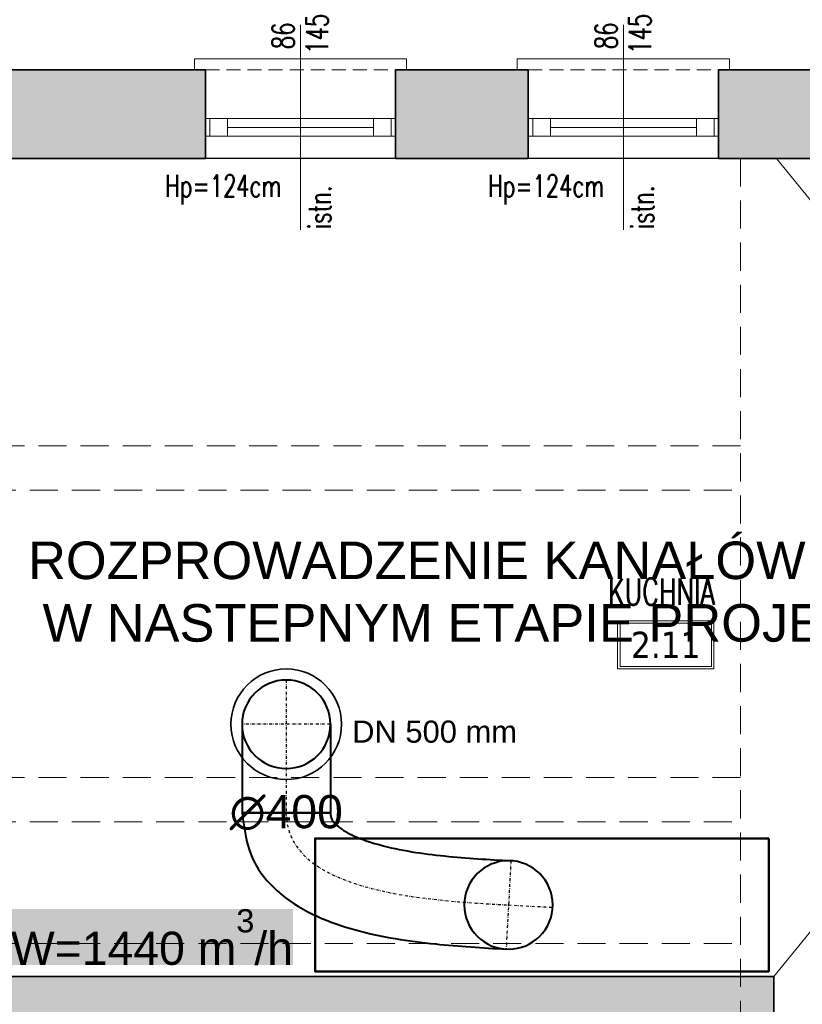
# Model space of a CAD drawing. Header units: millimetres. Extents: x 14400 to 93787, y -21104 to 39413.
# Tile 188 of 256: x 23801 to 24155, y 17543 to 17988. Entities that reach past the tile are written whole.
import ezdxf
from ezdxf.enums import TextEntityAlignment as Align

# ---------------------------------------------------------------- set-up
doc = ezdxf.new("R2010")
doc.units = ezdxf.units.MM
doc.linetypes.add('DASHDOT', pattern=[25.4, 12.7, -6.35, 0, -6.35])
doc.linetypes.add('HIDDEN', pattern=[9.525, 6.35, -3.175])
for name, color, linetype, lineweight in [('!MODUS_HATCH_ŚCIANA', 254, 'Continuous', 9), ('__MODUS_ŚCIANY', 2, 'Continuous', 35), ('Cienka', 3, 'Continuous', 9), ('FL_WENTYLACJA', 7, 'Continuous', 50), ('FLUID-W2', 56, 'Continuous', 40), ('IS przebicia', 6, 'Continuous', 35), ('Okna', 3, 'Continuous', 13), ('Opis', 8, 'Continuous', 13), ('Opis_pom', 9, 'Continuous', 18), ('Widok', 1, 'Continuous', 15)]:
    doc.layers.add(name, color=color, linetype=linetype, lineweight=lineweight)
doc.layers.add('FLUID-W2-150-DIM', color=7, linetype='Continuous')
doc.layers.add('FLUID-W2-SYM', color=7, linetype='Continuous')
doc.styles.add('ARCHETYP', font='romans.shx', dxfattribs={"height": 15})
doc.styles.add('ARIAL', font='tahoma.ttf')
doc.styles.add('FDBES', font='arial.ttf')
doc.styles.get("Standard").update_dxf_attribs({"font": 'arial.ttf'})
doc.styles.add('TXT', font='simplex.shx', dxfattribs={"width": 0.8})
doc.linetypes.add('ZIGZAG', pattern='A,0.00254,-5.08,[131,ltypeshp.shx,S=5.08,R=0,X=-5.08,Y=0],-10.16,[131,ltypeshp.shx,S=5.08,R=180,X=5.08,Y=0],-5.08', length=20.32254)

# ---------------------------------------------------------------- blocks, each defined once
blk = doc.blocks.new('*U532')
at = {"color": 0, "linetype": 'ByBlock', "lineweight": -2}
for p, q in [((-100, 200), (300, 200)), ((-100, -200), (300, -200))]:
    blk.add_line(p, q, dxfattribs=at)
at = {"linetype": 'Continuous', "lineweight": -2}
blk.add_line((300, 200), (300, -200), dxfattribs=at)
at = {"color": 0, "linetype": 'ByBlock', "lineweight": -2}
blk.add_circle((-100, 0), 200, dxfattribs=at)
at = {"layer": 'FLUID-W2-SYM', "linetype": 'DASHDOT'}
for p, q in [((-100, -200), (-100, 200)), ((-300, 0), (300, 0))]:
    blk.add_line(p, q, dxfattribs=at)
blk = doc.blocks.new('*U533')
at = {"linetype": 'Continuous', "lineweight": -2}
blk.add_line((805.2, 416.9), (1205.2, 416.9), dxfattribs=at)
at = {"color": 0, "linetype": 'ByBlock', "lineweight": -2}
blk.add_circle((0, 0), 200, dxfattribs=at)
at = {"linetype": 'ZIGZAG', "lineweight": -2, "ltscale": 10}
for points in [[(805.2, 416.9), (798.9, 386.8), (771.6, 355.5), (699.7, 312.7), (585.6, 272.6), (289, 221.3), (-10.8, 199.7)], [(1205.2, 416.9), (1154.9, 204.4), (1026.6, 47.3), (865.6, -51.3), (691.3, -113.2), (330.7, -176.6), (10.8, -199.7)]]:
    blk.add_spline(points, degree=3, dxfattribs=at)
at = {"layer": 'FLUID-W2-SYM', "linetype": 'DASHDOT'}
for p, q in [((-10.8, 199.7), (10.8, -199.7)), ((0, 0), (-199.7, -10.8))]:
    blk.add_line(p, q, dxfattribs=at)
at = {"layer": 'FLUID-W2-SYM', "linetype": 'DASHDOT', "start_tangent": (0, -1), "end_tangent": (-0.998554, -0.053759)}
blk.add_spline([(1005.2, 416.9), (0, 0)], degree=3, dxfattribs=at)

msp = doc.modelspace()

# ---------------------------------------------------------------- hatches: boundary and pattern name
at = {"layer": '!MODUS_HATCH_ŚCIANA', "ltscale": 2}
h = msp.add_hatch(color=8, dxfattribs=at)
h.dxf.hatch_style = 1
h.paths.add_polyline_path([(23885.18233, 17965.36372), (23537.18233, 17965.36372), (23537.18233, 17775.36372), (23577.18233, 17775.36372), (23577.18233, 17925.36372), (23885.18233, 17925.36372)])
h = msp.add_hatch(color=8, dxfattribs=at)
h.dxf.hatch_style = 1
h.paths.add_polyline_path([(24031.18233, 17965.36372), (23971.18233, 17965.36372), (23971.18233, 17925.36372), (24031.18233, 17925.36372)])
h = msp.add_hatch(color=8, dxfattribs=at)
h.dxf.hatch_style = 1
h.paths.add_polyline_path([(24227.18233, 17965.36372), (24117.18233, 17965.36372), (24117.18233, 17925.36372), (24227.18233, 17925.36372)])
h = msp.add_hatch(color=8, dxfattribs=at)
h.dxf.hatch_style = 1
h.paths.add_polyline_path([(24142.18233, 17349.36372), (24172.18233, 17349.36372), (24172.18233, 17390.36372), (24142.18233, 17390.36372), (24142.18233, 17555.36372), (23577.18233, 17555.36372), (23577.18233, 17670.36372), (23537.18233, 17670.36372), (23537.18233, 17515.36372), (23577.18233, 17515.36372), (23577.18233, 17530.36372), (24052.18233, 17530.36372), (24052.18233, 17261.36372), (23577.18233, 17261.36372), (23577.18233, 17274.36372), (23562.18233, 17274.36372), (23537.18233, 17274.36372), (23537.18233, 17221.36372), (23562.18233, 17221.36372), (23577.18233, 17221.36372), (23577.18233, 17238.36372), (23913.18233, 17238.36372), (23913.18233, 16928.36372), (23705.18233, 16928.36372), (23705.18233, 16894.36372), (24127.18233, 16894.36372), (24127.18233, 16928.36372), (23940.18233, 16928.36372), (23940.18233, 17238.36372), (24127.18233, 17238.36372), (24127.18233, 17081.36372), (24142.18233, 17081.36372)])

# ---------------------------------------------------------------- linework, layer by layer
at = {"layer": '__MODUS_ŚCIANY', "color": 8}
for points in [[(23537.18233, 17965.36372), (23885.18233, 17965.36372), (23885.18233, 17925.36372), (23576.18233, 17925.36372)], [(23537.18233, 17515.36372), (23537.18233, 17670.36372), (23577.18233, 17670.36372), (23577.18233, 17555.36372), (24142.18233, 17555.36372)], [(24142.18233, 17555.36372), (24142.18233, 17390.36372), (24172.18233, 17390.36372), (24172.18233, 17349.36372), (24142.18233, 17349.36372), (24142.18233, 17081.36372), (24127.18233, 17081.36372), (24127.18233, 17238.36372), (23940.18233, 17238.36372), (23940.18233, 16928.36372), (24127.18233, 16928.36372), (24127.18233, 16981.36372), (24172.18233, 16981.36372), (24172.18233, 16928.36372)]]:
    msp.add_lwpolyline(points, dxfattribs=at)
for points in [[(24031.18233, 17925.36372), (23971.18233, 17925.36372), (23971.18233, 17965.36372), (24031.18233, 17965.36372)], [(24227.18233, 17925.36372), (24117.18233, 17925.36372), (24117.18233, 17965.36372), (24227.18233, 17965.36372)]]:
    msp.add_lwpolyline(points, close=True, dxfattribs=at)
at = {"layer": 'Cienka', "color": 8, "linetype": 'HIDDEN', "ltscale": 2}
for points in [[(24127.18233, 17925.36372), (24127.18233, 15720.36372)], [(24127.18233, 17795.36372), (23577.18233, 17795.36372)], [(23577.18233, 17775.36372), (24127.18233, 17775.36372)], [(24127.18233, 17645.36372), (23577.18233, 17645.36372)], [(23577.18233, 17625.36372), (24127.18233, 17625.36372)], [(23577.18233, 17570.36372), (24127.18233, 17570.36372)]]:
    msp.add_lwpolyline(points, dxfattribs=at)
at = {"layer": 'DEFPOINTS', "color": 8}
msp.add_lwpolyline([(23577.18233, 17925.36372), (23577.18233, 17555.36372), (24142.18233, 17555.36372), (24142.18233, 17390.36372), (24733.18233, 17390.36372), (24733.18233, 17925.36372), (23577.18233, 17925.36372)], dxfattribs=at)
at = {"layer": 'FL_WENTYLACJA', "color": 7}
msp.add_lwpolyline([(24139.90271, 17617.88576), (23934.74244, 17617.88576), (23934.74244, 17557.71283), (24139.90271, 17557.71283)], close=True, dxfattribs=at)
at = {"layer": 'IS przebicia'}
msp.add_circle((23921.72215, 17669.48049), 25, dxfattribs=at)
at = {"layer": 'Okna', "color": 8}
for points in [[(23928.18233, 17985.67241), (23928.18233, 17893.05503)], [(24074.18233, 17985.67241), (24074.18233, 17893.05503)]]:
    msp.add_lwpolyline(points, dxfattribs=at)
at = {"layer": 'Okna', "color": 8, "ltscale": 2}
for points in [[(23885.18233, 17943.36372), (23971.18233, 17943.36372)], [(24031.18233, 17943.36372), (24117.18233, 17943.36372)], [(23895.18233, 17939.36372), (23961.18233, 17939.36372)], [(24041.18233, 17939.36372), (24107.18233, 17939.36372)], [(23885.18233, 17935.36372), (23971.18233, 17935.36372)], [(24031.18233, 17935.36372), (24117.18233, 17935.36372)]]:
    msp.add_lwpolyline(points, dxfattribs=at)
for points in [[(23887.18233, 17943.36372), (23895.18233, 17943.36372), (23895.18233, 17935.36372), (23887.18233, 17935.36372)], [(23961.18233, 17943.36372), (23969.18233, 17943.36372), (23969.18233, 17935.36372), (23961.18233, 17935.36372)], [(24033.18233, 17943.36372), (24041.18233, 17943.36372), (24041.18233, 17935.36372), (24033.18233, 17935.36372)], [(24107.18233, 17943.36372), (24115.18233, 17943.36372), (24115.18233, 17935.36372), (24107.18233, 17935.36372)]]:
    msp.add_lwpolyline(points, close=True, dxfattribs=at)
at = {"layer": 'Opis', "color": 8}
for points in [[(24143.38586, 17925.36372), (24207.79983, 17846.36461), (24262.25121, 17846.36461)], [(24142.18233, 17555.36372), (24176.13235, 17597.00097), (24245.15874, 17597.00097)]]:
    msp.add_lwpolyline(points, dxfattribs=at)
at = {"layer": 'Opis_pom', "color": 8, "ltscale": 0.7}
for points in [[(24071.59641, 17694.49019), (24115.11641, 17694.49019), (24115.11641, 17716.25019), (24071.59641, 17716.25019)], [(24072.68441, 17695.57819), (24114.02841, 17695.57819), (24114.02841, 17715.16219), (24072.68441, 17715.16219)]]:
    msp.add_lwpolyline(points, close=True, dxfattribs=at)
at = {"layer": 'Widok', "color": 8}
for points in [[(23885.18233, 17965.36372), (23880.18233, 17965.36372), (23880.18233, 17970.36372), (23976.18233, 17970.36372), (23976.18233, 17965.36372), (23971.18233, 17965.36372)], [(24031.18233, 17965.36372), (24026.18233, 17965.36372), (24026.18233, 17970.36372), (24122.18233, 17970.36372), (24122.18233, 17965.36372), (24117.18233, 17965.36372)], [(23885.18233, 17925.36372), (23971.18233, 17925.36372)], [(24031.18233, 17925.36372), (24117.18233, 17925.36372)]]:
    msp.add_lwpolyline(points, dxfattribs=at)
at = {"layer": 'Widok', "color": 8, "linetype": 'HIDDEN'}
for points in [[(23885.18233, 17965.36372), (23971.18233, 17965.36372)], [(24031.18233, 17965.36372), (24117.18233, 17965.36372)]]:
    msp.add_lwpolyline(points, dxfattribs=at)

# ---------------------------------------------------------------- block references
at = {"layer": 'FLUID-W2', "linetype": 'Continuous', "xscale": -0.09999999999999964, "yscale": 0.09999999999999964, "zscale": 0.09999999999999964, "rotation": 89.99999999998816}
msp.add_blockref('*U532', (23921.72215, 17659.48049), dxfattribs=at)
at = {"layer": 'FLUID-W2', "linetype": 'Continuous', "xscale": -0.1, "yscale": 0.1, "zscale": 0.1}
msp.add_blockref('*U533', (24022.2426, 17587.79504), dxfattribs=at)

# ---------------------------------------------------------------- texts
at = {"layer": 'FL_WENTYLACJA', "color": 1, "insert": (23804.95739, 17752.09344), "char_height": 16.9704378, "attachment_point": 1}
msp.add_mtext_dynamic_manual_height_columns('ROZPROWADZENIE KANAŁÓW WENTYLACYJNYCH\\P W NASTEPNYM ETAPIE PROJEKTU', width=5584.7583812, gutter_width=84.85219, heights=[0], dxfattribs=at)
at = {"layer": 'FL_WENTYLACJA', "insert": (23733.20212, 17585.88555), "char_height": 15, "attachment_point": 1, "bg_fill": 1, "box_fill_scale": 1, "bg_fill_color": 255, "bg_fill_transparency": 0}
msp.add_mtext('OKAP W=1440 m{\\H0.7x;\\A1;\\S3^ ;}/h', dxfattribs=at)
at = {"layer": 'FLUID-W2-150-DIM', "insert": (23921.72215, 17629.48049), "char_height": 15, "attachment_point": 5, "style": 'FDBES'}
msp.add_mtext('∅400\\P', dxfattribs=at)
at = {"layer": 'IS przebicia', "insert": (24026.06425, 17671.1524, 0), "char_height": 10, "attachment_point": 3}
msp.add_mtext_dynamic_manual_height_columns('DN 500 mm', width=86.9067066, gutter_width=12.5, heights=[0], dxfattribs=at)
at = {"layer": 'Opis', "color": 8, "style": 'ARCHETYP', "width": 0.7}
for s, rotation, p in [('145', 90, (23940.68074, 17972.66895)), ('145', 90, (24086.68074, 17972.66895)), ('86', 90, (23925.3787, 17974.75018)), ('86', 90, (24071.3787, 17974.75018)), ('Hp=124cm', 0, (23867.05024, 17907.90153)), ('Hp=124cm', 0, (24013.05024, 17907.90153)), ('istn.', 90, (23941.89612, 17893.32928)), ('istn.', 90, (24087.89612, 17893.32928))]:
    msp.add_text(s, height=10, rotation=rotation, dxfattribs=at).set_placement(p)
at = {"layer": 'Opis_pom', "color": 8, "ltscale": 0.7, "style": 'TXT', "width": 0.7}
msp.add_text('KUCHNIA', height=12, dxfattribs=at).set_placement((24091.33293, 17723.44321), align=Align.CENTER)
at = {"layer": 'Opis_pom', "color": 8, "ltscale": 0.7, "style": 'ARIAL'}
msp.add_attdef('2.11', text='', height=11.968, dxfattribs=at).set_placement((24093.35641, 17705.37019), align=Align.MIDDLE_CENTER)

doc.saveas('drawing.dxf')
